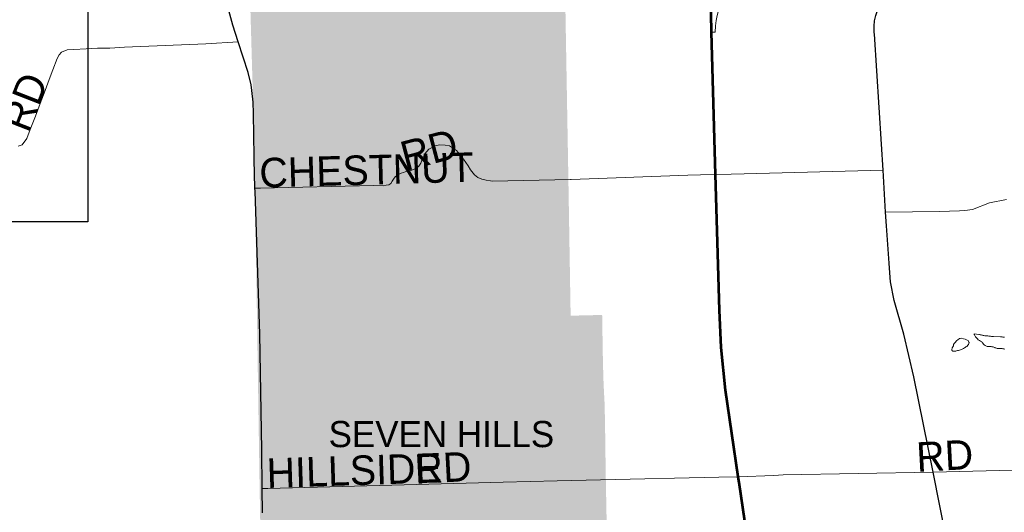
# Model space of a CAD drawing. Header units: feet. Extents: x 92 to 141.3, y -5 to 23.6.
# Tile 130 of 256: x 122.9 to 126.7, y 2.1 to 4. Entities that reach past the tile are written whole.
import ezdxf
from ezdxf.enums import TextEntityAlignment as Align

# ---------------------------------------------------------------- set-up
doc = ezdxf.new("R2010")
doc.units = ezdxf.units.FT
doc.header["$MEASUREMENT"] = 0
doc.linetypes.add('CUY - Design$0$DGN1', pattern=[2231.760665, 0, -2231.760665])
doc.layers.add('0_Mview', color=7, linetype='Continuous', plot=False)
for name, color, linetype, lineweight in [('CUY - Design$0$GM_X_City_Street', 7, 'Continuous', 0), ('CUY - Design$0$GM_X_Corporation', 7, 'CUY - Design$0$DGN1', 13), ('CUY - Design$0$GM_X_Corporation_Text', 7, 'Continuous', 13), ('CUY - Design$0$GM_X_Interchange_Ramps', 1, 'Continuous', 13), ('CUY - Design$0$GM_X_Interstate_Route', 1, 'Continuous', 53), ('CUY - Design$0$GM_X_Minor_Lake', 5, 'Continuous', 0), ('CUY - Design$0$GM_X_State_Route', 1, 'Continuous', 30)]:
    doc.layers.add(name, color=color, linetype=linetype, lineweight=lineweight)
doc.layers.add('CUY - Design$0$GM_X_Interstate_Location', color=7, linetype='Continuous', lineweight=13, plot=False)
doc.layers.add('CUY - Design$0$GM_X_State_Location', color=7, linetype='Continuous', lineweight=13, plot=False)
doc.layers.add('TX_X_20', color=7, linetype='Continuous')
doc.styles.add('CUY - Design$0$Styledgn030', font='dgn030.shx')

msp = doc.modelspace()

# ---------------------------------------------------------------- hatches: boundary and pattern name
at = {"layer": 'CUY - Design$0$GM_X_Corporation'}
msp.add_hatch(color=256, dxfattribs=at).paths.add_polyline_path([(123.7436, 5.4862), (124.3472, 5.5107), (124.3611, 5.2884), (124.6719, 5.2987), (124.6777, 4.9993), (124.9996, 5.0091), (125.0089, 4.5011), (125.0288, 3.3634), (125.0376, 2.8304), (125.1615, 2.8333), (125.1646, 2.6467), (125.1672, 2.5609), (125.171, 2.4871), (125.1727, 2.4157), (125.1755, 2.2111), (125.1865, 1.6401), (125.1891, 1.4256), (125.1902, 0.8502), (124.5172, 0.8388), (123.8381, 0.8285), (123.8151, 2.1498), (123.7967, 3.3305), (123.7892, 3.6696), (123.7534, 4.9094)])

# ---------------------------------------------------------------- linework, layer by layer
at = {"layer": '0_Mview', "color": 2}
msp.add_lwpolyline([(116.1447, 9.3193), (123.1393, 9.3193), (123.1393, 3.1985), (116.1447, 3.1985)], close=True, dxfattribs=at)
at = {"layer": 'CUY - Design$0$GM_X_City_Street', "flags": 128}
for points in [[(122.8656, 3.4966), (122.882, 3.5018), (122.8993, 3.5256), (122.9135, 3.5617), (122.9337, 3.6135), (122.9526, 3.6637), (122.972, 3.7151), (122.9882, 3.7579), (123.0024, 3.7956), (123.0197, 3.8404), (123.0269, 3.8546), (123.0362, 3.8654), (123.0579, 3.8744), (123.0842, 3.8761), (123.1336, 3.8777), (123.1776, 3.8805), (123.2258, 3.8812), (123.2842, 3.885), (123.6035, 3.8976), (123.7303, 3.905)], [(123.8184, 3.331), (123.8186, 3.331), (124.2622, 3.3416), (124.3034, 3.3402), (124.312, 3.3428), (124.3223, 3.3442), (124.3309, 3.3488), (124.3365, 3.3584), (124.3417, 3.3667), (124.3477, 3.3755), (124.3579, 3.3839), (124.3714, 3.3899), (124.38, 3.3929), (124.3943, 3.3977), (124.4136, 3.4021), (124.4316, 3.4102), (124.4413, 3.4178), (124.4482, 3.4294), (124.4545, 3.4452), (124.4644, 3.4656), (124.4798, 3.4844), (124.5055, 3.4976), (124.5236, 3.5011), (124.5442, 3.4998), (124.5611, 3.4972), (124.5732, 3.49), (124.589, 3.4783), (124.602, 3.4636), (124.6167, 3.4449), (124.6344, 3.4192), (124.6442, 3.4033), (124.6601, 3.3829), (124.6727, 3.3724), (124.688, 3.3661), (124.7054, 3.3622), (124.7224, 3.3595)], [(125.0376, 3.3654), (125.0403, 3.3654), (125.4977, 3.3825), (125.5485, 3.3834)], [(125.5485, 3.3834), (125.6071, 3.3844), (125.6681, 3.3857)], [(125.6681, 3.3857), (125.7197, 3.3868), (126.2661, 3.4012)], [(123.7967, 3.3305), (123.8184, 3.331)], [(124.7224, 3.3595), (124.7289, 3.3585), (125.0376, 3.3654)], [(126.2755, 3.2367), (126.4877, 3.2401), (126.5657, 3.2418), (126.5874, 3.2433), (126.6176, 3.2479), (126.6839, 3.2737), (126.7515, 3.2871)], [(125.8358, 2.2036), (125.873, 2.2051), (126.4627, 2.2165)], [(126.4627, 2.2165), (127.0342, 2.2304)], [(123.8473, 2.1521), (124.772, 2.1774), (124.9849, 2.1817), (125.1549, 2.1856)], [(125.1549, 2.1856), (125.6197, 2.1962)], [(125.6197, 2.1962), (125.6963, 2.198), (125.8358, 2.2036)], [(123.8256, 2.1515), (123.8473, 2.1521)]]:
    msp.add_lwpolyline(points, dxfattribs=at)
at = {"layer": 'CUY - Design$0$GM_X_Corporation', "flags": 128}
for points in [[(123.7355, 5.9636), (123.7436, 5.4862), (123.7534, 4.9094), (123.7892, 3.6696), (123.7967, 3.3305), (123.8151, 2.1498), (123.8381, 0.8285), (123.08, 0.8176), (122.7509, 0.8167), (122.6834, 0.8161), (122.4329, 0.8143), (121.9142, 0.8069), (121.7252, 0.8051), (121.6635, 0.7984), (120.9406, 0.7947), (120.6574, 0.7936), (120.003, 0.7916), (119.9703, 0.7836), (119.9185, 0.7805), (119.5931, 0.7774), (118.7943, 0.7669), (118.1614, 0.7617), (118.1551, 1.7402), (118.1544, 2.2714), (119.1029, 2.2727), (119.1166, 2.2667), (119.4246, 2.2747), (119.5823, 2.2748), (119.8558, 2.2772), (120.1322, 2.279), (120.2819, 2.2912), (120.2778, 3.3163), (120.4298, 3.3158), (120.4176, 4.0876), (120.3784, 4.0893), (120.3689, 4.8405), (120.1081, 4.8365), (119.031, 4.8395), (119.0277, 4.388), (119.0314, 4.3405), (119.0262, 4.3141), (119.022, 4.297), (119.0143, 4.27), (118.9919, 4.2001), (118.9833, 4.1575), (118.9801, 4.1286), (118.9792, 4.086), (118.9722, 4.0866), (118.1628, 4.0828), (118.1728, 4.8384), (118.1814, 5.5651), (118.1809, 5.8436), (118.3464, 5.8457), (118.4353, 5.8457), (118.5429, 5.8465), (118.9938, 5.8485), (119.0437, 5.8487), (119.6612, 5.8559), (120.9794, 5.8806), (121.3365, 5.8858), (121.638, 5.8928), (122.3458, 5.9109), (123.1964, 5.9443), (123.7355, 5.9636)], [(125.6159, 5.9544), (125.6262, 5.9587), (125.6459, 5.9601), (125.6839, 5.956), (125.7231, 5.9461), (125.7748, 5.9256), (125.8141, 5.9066), (125.8456, 5.8941), (125.8696, 5.8832), (125.894, 5.8682), (125.9128, 5.8499), (125.9312, 5.8191), (125.9446, 5.8036), (125.962, 5.7959), (125.9871, 5.7925), (126.0011, 5.7959), (126.0088, 5.8067), (126.0136, 5.8188), (126.0133, 5.8435), (126.0173, 5.8551), (126.0267, 5.8606), (126.046, 5.8649), (126.0744, 5.8644), (126.1322, 5.8563), (126.1466, 5.8544), (126.1746, 5.8551), (126.1998, 5.8517), (126.2246, 5.8416), (126.2432, 5.8315), (126.2723, 5.8099), (126.246, 5.6937), (126.2338, 5.6812), (126.2179, 5.6596), (126.2095, 5.6385), (126.2098, 5.6178), (126.2124, 5.6009), (126.2256, 5.5656), (126.2449, 5.5332), (126.2595, 5.5152), (126.2703, 5.5079), (126.2818, 5.5055), (126.2945, 5.5106), (126.31, 5.5228), (126.3223, 5.5361), (126.3389, 5.5577), (126.3462, 5.5698), (126.3589, 5.574), (126.3733, 5.5709), (126.3821, 5.5644), (126.3892, 5.5541), (126.3889, 5.5393), (126.3908, 5.5191), (126.3946, 5.5076), (126.4034, 5.4969), (126.4171, 5.4905), (126.4385, 5.489), (126.4929, 5.4826), (126.5022, 5.4617), (126.5131, 5.4424), (126.5449, 5.3986), (126.5678, 5.3761), (126.5795, 5.3601), (126.5937, 5.3384), (126.6043, 5.3158), (126.619, 5.2846), (126.6522, 5.2243), (126.6598, 5.2083), (126.6653, 5.1985), (126.6719, 5.1932), (126.6806, 5.192), (126.697, 5.1984), (126.7118, 5.2023), (126.7291, 5.2041), (126.7382, 5.2005), (126.7473, 5.1936), (126.7524, 5.1825), (126.7562, 5.1697), (126.7563, 5.1586), (126.7544, 5.1433), (126.7521, 5.1293), (126.7469, 5.116), (126.7417, 5.1056), (126.7385, 5.0949), (126.7394, 5.0854), (126.742, 5.0735), (126.7479, 5.0603), (126.7588, 5.046), (126.7734, 5.0317), (126.7887, 5.024), (126.8069, 5.0168), (126.8329, 5.0121), (126.8473, 5.0077), (126.8615, 4.9971), (126.8686, 4.9865), (126.8707, 4.9766), (126.8717, 4.9618), (126.8711, 4.9473), (126.8675, 4.93), (126.8645, 4.9118), (126.8596, 4.9002), (126.8523, 4.8902), (126.838, 4.8801), (126.8229, 4.8672), (126.8091, 4.8526), (126.7916, 4.8355), (126.7803, 4.8164), (126.7739, 4.7994), (126.7691, 4.7845), (126.7656, 4.768), (126.7686, 4.7531), (126.7867, 4.6762), (126.7937, 4.6461), (126.7996, 4.6326), (126.8433, 4.4783), (126.8547, 4.4463), (126.873, 4.399), (126.8815, 4.3735), (126.8926, 4.3369), (126.902, 4.3032), (126.9077, 4.2735), (126.9114, 4.2402), (126.9156, 4.1956), (126.9151, 4.1655), (126.9178, 4.1367), (126.9156, 4.1123), (126.9088, 4.0615), (126.9025, 4.0387), (126.9055, 4.0247), (126.9103, 4.0008), (126.9175, 3.9836), (126.9312, 3.9722), (126.9515, 3.9641), (126.9701, 3.9528), (126.9822, 3.9372), (126.9906, 3.9225), (126.9928, 3.9076), (126.9874, 3.8754), (126.9803, 3.8526), (126.9679, 3.8129), (126.9573, 3.7719), (126.9456, 3.7438), (126.9409, 3.7243), (126.9402, 3.7111), (126.9423, 3.6748), (126.9442, 3.6517), (126.9473, 3.6295), (126.9574, 3.6102), (126.9751, 3.5778), (126.9885, 3.5532), (127.0035, 3.5344), (127.0152, 3.5184), (127.0251, 3.5201), (127.0415, 3.529), (127.0504, 3.5414), (127.0625, 3.563), (127.0726, 3.5858), (127.0983, 3.6067), (127.1208, 3.6144), (127.1426, 3.6204), (127.1615, 3.6202), (127.1748, 3.6162), (127.185, 3.6109), (127.1931, 3.6051), (127.2046, 3.5972), (127.2088, 3.5874), (127.2084, 3.579), (127.2066, 3.5697), (127.2035, 3.5627), (127.1984, 3.5556), (127.1922, 3.5516), (127.1849, 3.5472), (127.1784, 3.5444), (127.153, 3.5363), (127.1325, 3.5258), (127.1141, 3.512), (127.1003, 3.4941), (127.0923, 3.4734), (127.0943, 3.4425), (127.102, 3.4199), (127.1129, 3.3965), (127.123, 3.3805), (127.1413, 3.36), (127.1601, 3.3429), (127.1784, 3.3258), (127.2184, 3.2982), (127.2471, 3.2683), (127.2695, 3.2444), (127.2808, 3.2385), (127.2914, 3.242), (127.3044, 3.251), (127.3233, 3.27), (127.3475, 3.292), (127.3723, 3.3099), (127.3942, 3.3215), (127.4205, 3.3254), (127.4392, 3.3188), (127.446, 3.3111), (127.4529, 3.2939), (127.4567, 3.2544), (127.4567, 3.2019), (127.4565, 3.1734), (127.4577, 3.1359), (127.4595, 3.1144), (127.4661, 3.0943), (127.4738, 3.0833), (127.4888, 3.0734), (127.5079, 3.0655), (127.5253, 3.0638), (127.5488, 3.0631), (127.5783, 3.0704), (127.6045, 3.0772), (127.626, 3.0892), (127.6529, 3.1047), (127.677, 3.113), (127.702, 3.1177), (127.7239, 3.1178), (127.7475, 3.1117), (127.77, 3.0986), (127.7936, 3.0776), (127.8095, 3.0631), (127.8326, 3.0442), (127.8602, 3.011), (127.8826, 2.9854), (127.8987, 2.9639), (127.9248, 2.9228), (127.9412, 2.8901), (127.9442, 2.8827), (127.9441, 2.8683), (127.9417, 2.8641), (127.9386, 2.8586), (127.9289, 2.8489), (127.8888, 2.8191), (127.877, 2.8098), (127.8686, 2.8001), (127.8652, 2.7885), (127.8654, 2.7777), (127.8689, 2.7671), (127.8825, 2.7339), (127.8904, 2.7114), (127.8936, 2.6953), (127.8874, 2.6673), (127.8857, 2.626), (127.8717, 2.5934), (127.8602, 2.5802), (127.833, 2.5682), (127.8096, 2.5538), (127.7746, 2.5352), (127.7478, 2.5167), (127.7277, 2.5002), (127.7116, 2.482), (127.7091, 2.4684), (127.7124, 2.4465), (127.7202, 2.4123), (127.728, 2.3929), (127.7518, 2.3661), (127.7719, 2.3318), (127.7867, 2.2939), (127.7982, 2.2592), (127.8056, 2.2307), (127.8236, 2.1235), (127.8313, 2.0929), (127.8363, 2.0756), (127.8482, 2.0517), (127.8658, 2.0104), (127.8757, 1.9889), (127.888, 1.9526), (127.8949, 1.9341), (127.9044, 1.9151), (127.9175, 1.8973), (127.9344, 1.8817), (127.9541, 1.8643), (127.9763, 1.8482), (127.987, 1.8454), (128.0035, 1.8445), (128.0211, 1.8388), (128.0405, 1.833), (128.0598, 1.8243), (128.082, 1.814), (128.0935, 1.8057), (128.1198, 1.7979), (128.1412, 1.7954), (128.1593, 1.7942), (128.1786, 1.7909), (128.2037, 1.7797), (128.2173, 1.7661), (128.2234, 1.7496), (128.2308, 1.729), (128.2365, 1.6939), (128.2394, 1.6844), (128.2489, 1.6737), (128.2632, 1.6663), (128.276, 1.6609), (128.311, 1.6621), (128.3278, 1.6646), (128.3492, 1.6729), (128.392, 1.6861), (128.4043, 1.6885), (128.4212, 1.6914), (128.434, 1.6918), (128.4516, 1.689), (128.4821, 1.6786), (128.494, 1.6733), (128.5047, 1.6692), (128.5216, 1.6625), (128.5322, 1.6551), (128.5532, 1.6411), (128.568, 1.6308), (128.5742, 1.6188), (128.5767, 1.6113), (128.5792, 1.6023), (128.5805, 1.5911), (128.5855, 1.5751), (128.6128, 1.5166), (128.6231, 1.4986), (128.6297, 1.485), (128.6389, 1.4702), (128.6464, 1.4554), (128.6568, 1.4398), (128.6771, 1.4127), (128.6953, 1.3919), (128.7117, 1.3733), (128.7245, 1.3539), (128.7314, 1.337), (128.7372, 1.3155), (128.7367, 1.2986), (128.7301, 1.2871), (128.7215, 1.2747), (128.719, 1.2656), (128.719, 1.2586), (128.7223, 1.2512), (128.7309, 1.2413), (128.7408, 1.2314), (128.7535, 1.2231), (128.7634, 1.2132), (128.7683, 1.2074), (128.7741, 1.1963), (128.7806, 1.1748), (128.7835, 1.1587), (128.7835, 1.1356), (128.7798, 1.1224), (128.7765, 1.1059), (128.7756, 1.0931), (128.776, 1.0412), (128.776, 1.0234), (128.7727, 1.0127), (128.7681, 1.0032), (128.7607, 0.9954), (128.7504, 0.9863), (128.7381, 0.9743), (128.7274, 0.9624), (128.7204, 0.9504), (128.7187, 0.9421), (128.7171, 0.9347), (128.7179, 0.9157), (128.7194, 0.8765), (127.6813, 0.87), (127.2255, 0.8704), (126.7276, 0.873), (126.2974, 0.865), (125.8123, 0.8588), (125.5244, 0.8537), (125.1902, 0.8502), (125.1891, 1.4256), (125.1865, 1.6401), (125.1755, 2.2111), (125.1727, 2.4157), (125.171, 2.4871), (125.1672, 2.5609), (125.1646, 2.6467), (125.1615, 2.8333), (125.0376, 2.8304), (125.0288, 3.3634), (125.0089, 4.5011), (124.9996, 5.0091), (125.5956, 5.0312), (125.5913, 5.4607), (125.5632, 5.4687), (125.5157, 5.488), (125.4544, 5.5137), (125.6159, 5.9544)], [(123.7436, 5.4862), (124.3472, 5.5107), (124.3611, 5.2884), (124.6719, 5.2987), (124.6777, 4.9993), (124.9996, 5.0091), (125.0089, 4.5011), (125.0288, 3.3634), (125.0376, 2.8304), (125.1615, 2.8333), (125.1646, 2.6467), (125.1672, 2.5609), (125.171, 2.4871), (125.1727, 2.4157), (125.1755, 2.2111), (125.1865, 1.6401), (125.1891, 1.4256), (125.1902, 0.8502), (124.5172, 0.8388), (123.8381, 0.8285), (123.8151, 2.1498), (123.7967, 3.3305), (123.7892, 3.6696), (123.7534, 4.9094), (123.7436, 5.4862)]]:
    msp.add_lwpolyline(points, dxfattribs=at)
at = {"layer": 'CUY - Design$0$GM_X_Interchange_Ramps', "flags": 128}
msp.add_lwpolyline([(125.5911, 3.9432), (125.606, 3.9437), (125.6072, 3.9683), (125.6093, 3.9891), (125.6132, 4.0086), (125.6192, 4.0288), (125.627, 4.0481), (125.6362, 4.0634), (125.6485, 4.0783), (125.6671, 4.0972), (125.6864, 4.1143), (125.6999, 4.1277), (125.7114, 4.144), (125.7229, 4.1652), (125.7305, 4.1897), (125.7404, 4.2262), (125.7431, 4.2356)], dxfattribs=at)
at = {"layer": 'CUY - Design$0$GM_X_Interstate_Route', "flags": 128}
for points in [[(125.6995, 2.1761), (125.6963, 2.198), (125.6466, 2.538), (125.6293, 2.706), (125.6225, 2.8523), (125.6071, 3.3844), (125.5911, 3.9432), (125.5895, 4.0149), (125.5865, 4.1058), (125.5881, 4.1701), (125.5917, 4.2224), (125.6008, 4.2771)], [(125.7748, 1.6632), (125.722, 2.0231), (125.6995, 2.1761)]]:
    msp.add_lwpolyline(points, dxfattribs=at)
at = {"layer": 'CUY - Design$0$GM_X_Minor_Lake', "flags": 128}
for points in [[(126.6243, 2.7595), (126.6429, 2.7564), (126.6454, 2.7561), (126.6479, 2.7557), (126.6512, 2.7549), (126.6536, 2.7541), (126.657, 2.7533), (126.6599, 2.7525), (126.6619, 2.7521), (126.6656, 2.7518), (126.6685, 2.7514), (126.6722, 2.7514), (126.6743, 2.751), (126.6772, 2.7507), (126.6817, 2.7503), (126.6855, 2.7504), (126.6884, 2.7496), (126.6917, 2.7492), (126.695, 2.7488), (126.6987, 2.7489), (126.7005, 2.7487)], [(126.6482, 2.7301), (126.6449, 2.7325), (126.6424, 2.7341), (126.6403, 2.7362), (126.6369, 2.7394), (126.634, 2.7419), (126.6294, 2.7476), (126.6277, 2.7501), (126.6265, 2.7521), (126.6248, 2.755), (126.6243, 2.757), (126.6243, 2.7591), (126.6243, 2.7595)], [(126.7005, 2.7487), (126.728, 2.7476), (126.7309, 2.7472), (126.7338, 2.7468), (126.7362, 2.7464), (126.7383, 2.746), (126.7404, 2.7456), (126.7428, 2.7457)], [(126.5551, 2.7316), (126.5493, 2.7256), (126.5473, 2.7235), (126.5448, 2.7206), (126.5432, 2.7177), (126.5428, 2.7156), (126.5421, 2.7123), (126.5396, 2.7077), (126.538, 2.7044), (126.5368, 2.7019), (126.536, 2.6994), (126.5357, 2.6957), (126.537, 2.6933), (126.539, 2.6912), (126.5411, 2.6908), (126.5444, 2.6913), (126.5481, 2.6913), (126.5514, 2.6914), (126.5547, 2.6922), (126.5584, 2.6931), (126.5625, 2.6944), (126.5662, 2.6953), (126.5699, 2.6965), (126.5732, 2.6982), (126.5765, 2.6995), (126.5789, 2.7004), (126.5822, 2.7016), (126.5859, 2.7037), (126.5887, 2.7058), (126.5916, 2.7075), (126.5945, 2.7096), (126.5965, 2.7109), (126.5993, 2.7146), (126.6018, 2.7176), (126.603, 2.7209), (126.6037, 2.725), (126.6033, 2.7271), (126.602, 2.7299), (126.5999, 2.7324), (126.5958, 2.7348), (126.5933, 2.7356), (126.5883, 2.7385), (126.5821, 2.7399)], [(126.5821, 2.7399), (126.5722, 2.7424), (126.5689, 2.7415), (126.5664, 2.7407), (126.5599, 2.7356), (126.5562, 2.7327), (126.5551, 2.7316)], [(126.7443, 2.6991), (126.7402, 2.6998), (126.7369, 2.7006), (126.7344, 2.701), (126.7319, 2.7014), (126.7294, 2.7018), (126.7261, 2.7017), (126.7228, 2.7017), (126.7195, 2.7012), (126.7166, 2.7012), (126.7142, 2.7016), (126.7113, 2.7032), (126.7067, 2.7044), (126.7046, 2.7052), (126.7009, 2.7068), (126.6984, 2.7076), (126.6963, 2.7084), (126.6935, 2.7083), (126.691, 2.7091), (126.6885, 2.7095), (126.6864, 2.7095), (126.6839, 2.7095), (126.6811, 2.7094), (126.679, 2.7094), (126.6765, 2.7094), (126.6745, 2.7098), (126.6724, 2.7106), (126.6695, 2.7118), (126.6666, 2.7138), (126.6637, 2.7162), (126.6603, 2.7191), (126.6578, 2.7224), (126.6557, 2.7252), (126.6536, 2.7277), (126.6511, 2.7289), (126.6482, 2.7301)]]:
    msp.add_lwpolyline(points, dxfattribs=at)
at = {"layer": 'CUY - Design$0$GM_X_State_Route', "flags": 128}
for points in [[(123.7103, 3.9705), (123.7012, 4.0004), (123.5722, 4.4684), (123.5167, 4.6722), (123.48, 4.7965)], [(126.2314, 3.9427), (126.2307, 3.9673), (126.2327, 3.9884), (126.2377, 4.0088), (126.2484, 4.0399), (126.274, 4.107)], [(123.7906, 3.6126), (123.7903, 3.6244), (123.7892, 3.6689), (123.7888, 3.6804), (123.7818, 3.7373), (123.7694, 3.7851), (123.7303, 3.905), (123.7103, 3.9705)], [(126.2595, 3.5041), (126.2315, 3.9362), (126.2314, 3.9427)], [(123.7971, 3.3195), (123.7967, 3.3305), (123.7939, 3.4434), (123.792, 3.5514), (123.7906, 3.6115), (123.7906, 3.6126)], [(126.2793, 3.1832), (126.2755, 3.2367), (126.2661, 3.4012), (126.2595, 3.5041)], [(123.8231, 2.3043), (123.8157, 2.7581), (123.7971, 3.3195)], [(126.2939, 2.98), (126.2897, 3.0371), (126.2793, 3.1832)], [(126.7277, 0.8726), (126.7276, 0.873), (126.6239, 1.4047), (126.5691, 1.6803), (126.4627, 2.2165), (126.3863, 2.5906), (126.3469, 2.7584), (126.3099, 2.8906), (126.2952, 2.9627), (126.2939, 2.98)], [(123.8269, 2.0561), (123.8256, 2.1515), (123.8231, 2.3043)]]:
    msp.add_lwpolyline(points, dxfattribs=at)

# ---------------------------------------------------------------- texts
at = {"layer": 'CUY - Design$0$GM_X_Corporation_Text', "style": 'CUY - Design$0$Styledgn030'}
msp.add_text('SEVEN HILLS', height=0.102853, rotation=0, dxfattribs=at).set_placement((124.0861, 2.3143))
at = {"layer": 'CUY - Design$0$GM_X_Interstate_Location', "style": 'CUY - Design$0$Styledgn030'}
for s in ['-', '.', ',']:
    msp.add_text(s, height=0.000206, dxfattribs=at).set_placement((125.666, 2.4095), align=Align.MIDDLE_CENTER)
msp.add_text('77', height=0.000206, rotation=0, dxfattribs=at).set_placement((125.6239, 2.3668))
at = {"layer": 'CUY - Design$0$GM_X_State_Location', "style": 'CUY - Design$0$Styledgn030'}
msp.add_text('21', height=0.000206, rotation=0, dxfattribs=at).set_placement((126.3715, 2.3713))
for s in ['s', 'r']:
    msp.add_text(s, height=0.000206, dxfattribs=at).set_placement((126.4234, 2.3864), align=Align.MIDDLE_CENTER)
at = {"layer": 'TX_X_20', "style": 'CUY - Design$0$Styledgn030'}
for s, rotation, p in [('RD', 68.7471, (122.905, 3.5448)), ('RD', 14.7452, (124.3878, 3.3975)), ('CHESTNUT', 1.5717, (123.8156, 3.3333)), ('RD', 3.0116, (126.3995, 2.2173)), ('HILLSIDE', 1.8518, (123.8445, 2.1539)), ('RD', 3.011, (124.4272, 2.1702))]:
    msp.add_text(s, height=0.1157, rotation=rotation, dxfattribs=at).set_placement(p)

doc.saveas('drawing.dxf')
